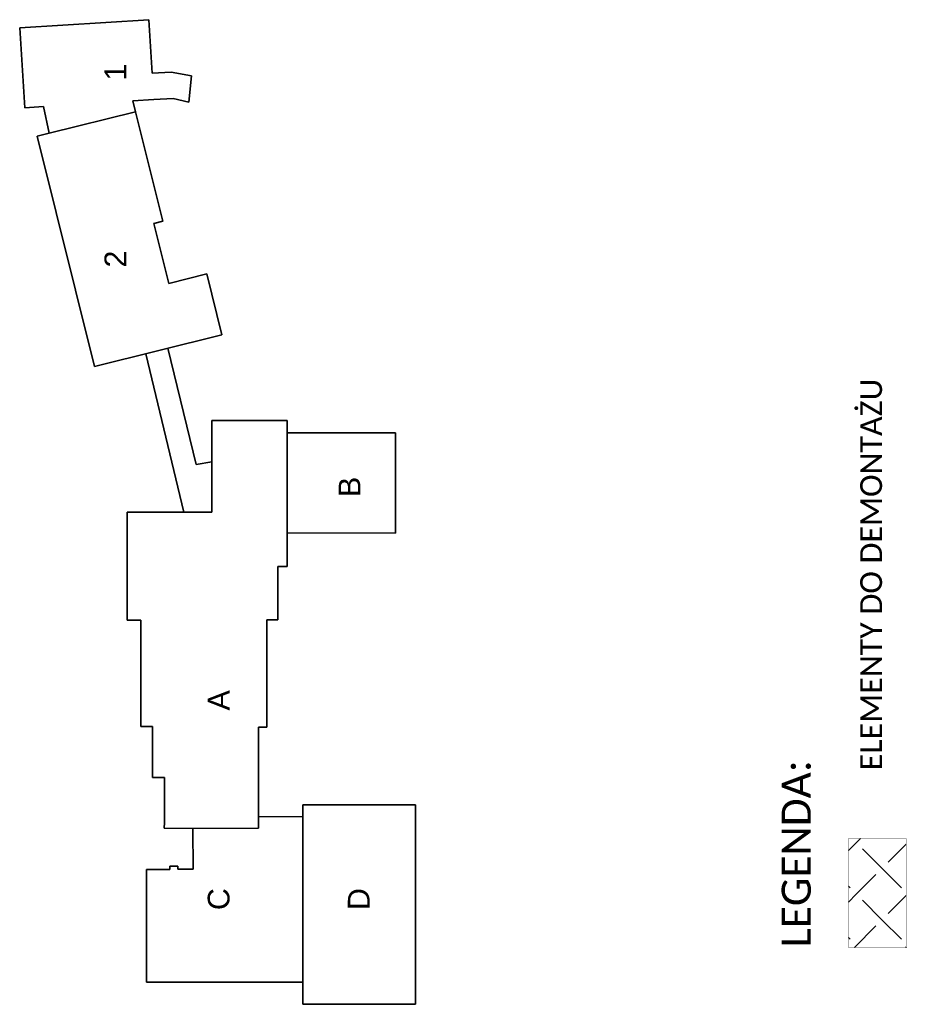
# Model space of a CAD drawing. Header units: inches. Extents: x 0 to 111471, y -105323 to 11070.
# Tile 26 of 256: x 99262 to 111471, y -70346 to -56790. Entities that reach past the tile are written whole.
import ezdxf

# ---------------------------------------------------------------- set-up
doc = ezdxf.new("R2010")
doc.units = ezdxf.units.IN
doc.header["$MEASUREMENT"] = 0
doc.linetypes.add('3_EGBC03', pattern=[0])
doc.linetypes.add('3_EGBL05', pattern=[0])
doc.layers.add('888 elementy do usunięcia', color=6, linetype='Continuous', lineweight=35)
doc.layers.add('888 mapka mała', color=2, linetype='Continuous', lineweight=35)
doc.styles.get("Standard").update_dxf_attribs({"font": 'arial.ttf'})

msp = doc.modelspace()

# ---------------------------------------------------------------- hatches: boundary and pattern name
at = {"layer": '888 elementy do usunięcia'}
h = msp.add_hatch(dxfattribs=at)
h.set_pattern_fill('SCREEN', color=256, scale=1000, angle=45)
h.set_pattern_definition([(135, (57663.6, -13590.3), (-1414.214, -2e-13), [760, -240]), (315, (57833.3, -13052.9), (1414.214, 0), [380, -620]), (315, (57394.9, -12614.5), (1414.214, 0), [380, -620]), (225, (57310, -13406.5), (1e-13, -1414.214), [380, -620]), (225, (57748.4, -12968.1), (1e-13, -1414.214), [380, -620]), (45, (56772.6, -13236.8), (0, 1414.214), [760, -240])])
h.paths.add_polyline_path([(110673.624, -68063.588), (110673.624, -69562.263), (111469.25, -69562.263), (111469.25, -68091.541), (111469.25, -68063.588)])

# ---------------------------------------------------------------- linework, layer by layer
at = {"layer": '888 elementy do usunięcia', "const_width": 3}
msp.add_lwpolyline([(111469.25, -68063.588), (111469.25, -69562.263), (110673.624, -69562.263), (110673.624, -68063.588)], close=True, dxfattribs=at)
at = {"layer": '888 mapka mała', "linetype": '3_EGBC03'}
for p, q in [((101040.19, -56789.603), (99261.995, -56902.039)), ((101087.379, -57527.496), (101040.19, -56789.603)), ((99261.995, -56902.039), (99332.149, -58001.943)), ((101348.725, -57511.285), (101087.379, -57527.496)), ((101628.998, -57563.854), (101348.725, -57511.285)), ((101589.334, -57926.789), (101628.998, -57563.854)), ((101110.344, -57889.507), (101376.084, -57872.465)), ((101376.084, -57872.465), (101589.334, -57926.789)), ((99332.149, -58001.943), (99588.139, -57986.29)), ((99588.139, -57986.29), (99669.897, -58353.564)), ((100820.296, -57907.962), (101110.344, -57889.507)), ((100857.756, -58057.886), (100820.296, -57907.962)), ((99669.897, -58353.564), (100857.756, -58057.886)), ((101232.644, -59563.44), (100857.756, -58057.886)), ((99669.897, -58353.564), (99502.125, -58395.31)), ((99502.125, -58395.31), (100291.986, -61565.405)), ((101109.629, -59593.99), (101232.644, -59563.44)), ((101314.907, -60419.396), (101109.629, -59593.99)), ((101837.033, -60290.144), (101314.907, -60419.396)), ((102046.039, -61128.043), (101837.033, -60290.144)), ((100291.986, -61565.405), (102046.039, -61128.043)), ((101909.065, -62309.449), (101908.604, -63570.162)), ((102946.587, -62308.895), (101909.065, -62309.449)), ((102945.892, -62476.048), (102946.587, -62308.895)), ((104436.387, -62476.283), (102945.892, -62476.048)), ((102946.721, -63856.663), (102945.892, -62476.048)), ((104436.387, -62476.283), (104435.981, -63857.587)), ((101908.604, -63570.162), (100743.485, -63569.821)), ((100743.485, -63569.821), (100743.657, -65055.233)), ((102946.633, -64318.151), (102946.721, -63856.663)), ((104435.981, -63857.587), (102946.721, -63856.663)), ((102817.738, -65053.852), (102817.801, -64317.944)), ((102817.801, -64317.944), (102946.633, -64318.151)), ((100743.657, -65055.233), (100931.686, -65055.62)), ((100931.686, -65055.62), (100931.55, -66520.156)), ((102665.851, -66529.343), (102666.106, -65053.406)), ((102666.106, -65053.406), (102817.738, -65053.852)), ((100931.55, -66520.156), (101089.5, -66520.317)), ((101089.5, -66520.317), (101089.522, -67222.986)), ((102549.692, -67758.238), (102551.577, -66529.113)), ((102551.577, -66529.113), (102665.851, -66529.343)), ((101089.522, -67222.986), (101253.789, -67222.862)), ((101253.789, -67222.862), (101253.814, -67841.337)), ((103161.446, -67763.581), (103162.01, -67600.549)), ((103162.01, -67600.549), (104713.899, -67600.549)), ((104713.899, -67600.549), (104713.883, -70345.712)), ((102549.675, -67919.346), (102549.692, -67758.238)), ((102549.692, -67758.238), (103161.446, -67763.581)), ((103162.195, -70041.213), (103161.446, -67763.581)), ((101253.814, -67841.337), (101253.527, -67919.214)), ((101253.527, -67919.214), (101648.407, -67923.254)), ((101648.407, -67923.254), (102549.675, -67919.346)), ((101648.482, -68486.654), (101648.407, -67923.254)), ((101328.604, -68489.361), (101329.496, -68445.958)), ((101329.496, -68445.958), (101439.649, -68446.057)), ((101439.649, -68446.057), (101439.576, -68486.574)), ((101008.31, -68489.871), (101328.604, -68489.361)), ((101008.587, -70040.798), (101008.31, -68489.871)), ((101439.576, -68486.574), (101648.482, -68486.654)), ((103162.195, -70041.213), (101008.587, -70040.798)), ((103161.994, -70345.712), (103162.195, -70041.213)), ((104713.883, -70345.712), (103161.994, -70345.712))]:
    msp.add_line(p, q, dxfattribs=at)
at = {"layer": '888 mapka mała', "linetype": '3_EGBL05'}
for p, q in [((101521.834, -63570.504), (100997.808, -61389.574)), ((101302.049, -61313.823), (101692.882, -62913.298)), ((101692.882, -62913.298), (101908.858, -62876.733))]:
    msp.add_line(p, q, dxfattribs=at)

# ---------------------------------------------------------------- texts
at = {"layer": '888 elementy do usunięcia', "width": 8958.90212, "attachment_point": 1, "rotation": 90}
for s, insert, char_height in [('{\\fCalibri|b0|i0|c238|p34;ELEMENTY DO DEMONTAŻU}', (110836.17, -67124.067), 300), ('{\\fCalibri|b0|i0|c238|p34;LEGENDA:}', (109754.924, -69561.163), 400)]:
    msp.add_mtext(s, dxfattribs=dict(at, insert=insert, char_height=char_height))
at = {"layer": '888 mapka mała', "linetype": '3_EGBC03', "char_height": 300, "width": 874.1065, "attachment_point": 1, "rotation": 90}
for s, insert in [('1', (100429.761, -57627.574)), ('2', (100429.761, -60201.884)), ('B', (103653.676, -63362.126)), ('A', (101851.428, -66300.647)), ('C', (101851.428, -69048.785)), ('D', (103780.091, -69048.785))]:
    msp.add_mtext(s, dxfattribs=dict(at, insert=insert))

doc.saveas('drawing.dxf')
